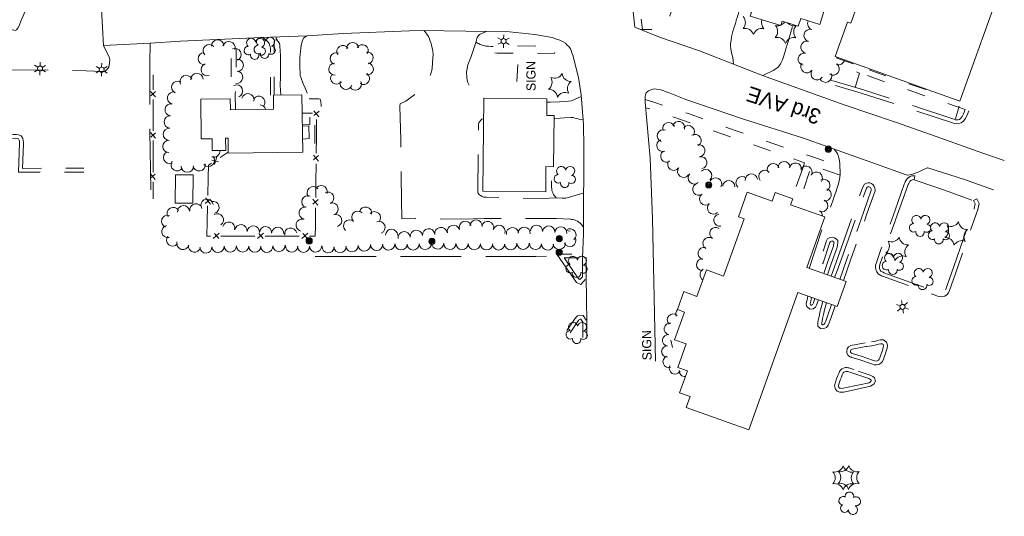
# Model space of a CAD drawing. Header units: feet. Extents: x 387042 to 388277, y 97946 to 98847.
# Tile 3 of 6: x 387576 to 388217, y 97946 to 98270. Entities that reach past the tile are written whole.
import ezdxf
from ezdxf.enums import TextEntityAlignment as Align

# ---------------------------------------------------------------- set-up
doc = ezdxf.new("R2010")
doc.units = ezdxf.units.FT
doc.header["$MEASUREMENT"] = 0
doc.linetypes.add('DGN Style 3', pattern=[55.59925, 39.71375, -15.8855])
doc.linetypes.add('DGN Style 5', pattern=[27.799625, 11.914125, -15.8855])
for name, color, linetype, lineweight in [('E_DWY', 3, 'DGN Style 3', 0), ('E_LAND_Vegetation', 20, 'Continuous', 0), ('E_MISCPROP', 43, 'Continuous', 0), ('E_MISCPROP_HvyDash', 230, 'DGN Style 3', 13), ('E_MISCPROP_HvyLine', 230, 'Continuous', 13), ('E_MISCPROP_Railing', 43, 'Continuous', 0), ('E_PATH_Sidewalk', 3, 'DGN Style 5', 0), ('E_RDWY', 30, 'Continuous', 13), ('E_RDWY_Name', 30, 'Continuous', 0)]:
    doc.layers.add(name, color=color, linetype=linetype, lineweight=lineweight)
doc.styles.add('Style-IGR_FONT_0', font='IGR_FONT_0.shx')

# ---------------------------------------------------------------- blocks, each defined once
blk = doc.blocks.new('TREE_2')
at = {"layer": 'E_LAND_Vegetation', "color": 94, "linetype": 'Continuous', "lineweight": 0}
for centre, radius, start, end in [((-1.47, 4.28), 2.78, 1.39453, 209.16752), ((-4.47, 0.2), 2.78, 78.07154, 279.08258), ((3.57, 2.42), 2.97, 278.42363, 139.65752), ((-2.01, -4.2), 2.61, 140.77968, 358.71229), ((3.46, -3.43), 2.97, 196.07445, 79.04772)]:
    blk.add_arc(centre, radius, start, end, dxfattribs=at)
blk = doc.blocks.new('PINEL')
at = {"layer": 'E_LAND_Vegetation', "color": 94, "linetype": 'Continuous', "lineweight": 0}
for centre, start, end in [((-8.14, 7.32), 275.2113, 0.97621), ((2.26, 10.71), 215.2113, 300.97621), ((-10.4, -3.39), 335.2113, 60.97621), ((10.41, 3.41), 155.2113, 240.97621), ((-2.25, -10.7), 35.2113, 120.97621), ((8.15, -7.3), 95.21131, 180.97622)]:
    blk.add_arc(centre, 5.72, start, end, dxfattribs=at)
blk = doc.blocks.new('LTP_5')
at = {"layer": 'E_MISCPROP', "color": 1, "linetype": 'Continuous', "lineweight": 0}
for p, q in [((-1.63, 0.07), (-4.24, 0.14)), ((-0.8, 1.43), (-2, 3.73)), ((0.9, 1.42), (2.27, 3.65)), ((-0.88, -1.42), (-2.24, -3.61)), ((0.76, -1.47), (2, -3.65)), ((1.64, -0.02), (4.16, -0.09))]:
    blk.add_line(p, q, dxfattribs=at)
blk.add_circle((0, 0), 1.64, dxfattribs=at)
blk = doc.blocks.new('POLE_5')
at = {"layer": 'E_MISCPROP', "color": 1, "linetype": 'Continuous', "lineweight": 0}
for centre, radius in [((-0.01, 0.02), 2.02), ((-0.01, 0.03), 1.52), ((0, -0.01), 1.01), ((0, 0), 0.502)]:
    blk.add_circle(centre, radius, dxfattribs=at)
blk = doc.blocks.new('SIGN_3')
at = {"layer": 'E_MISCPROP', "color": 1, "linetype": 'Continuous', "lineweight": 0, "style": 'Style-IGR_FONT_0'}
blk.add_text('SIGN', height=6, rotation=359.99992, dxfattribs=at).set_placement((-9.6, -0.01), align=Align.MIDDLE_LEFT)
blk = doc.blocks.new('TREE_3')
at = {"layer": 'E_LAND_Vegetation', "color": 94, "linetype": 'Continuous', "lineweight": 0}
for centre, radius, start, end in [((-1.47, 4.28), 2.78, 1.39447, 209.16747), ((-4.47, 0.2), 2.78, 78.07149, 279.08253), ((3.57, 2.42), 2.97, 278.42358, 139.65747), ((-2.01, -4.2), 2.61, 140.77963, 358.71224), ((3.46, -3.43), 2.97, 196.0744, 79.04767)]:
    blk.add_arc(centre, radius, start, end, dxfattribs=at)
blk = doc.blocks.new('PINEL_1')
at = {"layer": 'E_LAND_Vegetation', "color": 94, "linetype": 'Continuous', "lineweight": 0}
for centre, start, end in [((-8.14, 7.32), 275.21124, 0.97615), ((2.26, 10.71), 215.21124, 300.97615), ((-10.4, -3.39), 335.21124, 60.97615), ((10.41, 3.41), 155.21125, 240.97616), ((-2.25, -10.7), 35.21125, 120.97616), ((8.15, -7.3), 95.21125, 180.97617)]:
    blk.add_arc(centre, 5.72, start, end, dxfattribs=at)
blk = doc.blocks.new('TREE_4')
at = {"layer": 'E_LAND_Vegetation', "color": 94, "linetype": 'Continuous', "lineweight": 0}
for centre, radius, start, end in [((-1.47, 4.28), 2.78, 1.39447, 209.16746), ((-4.47, 0.2), 2.78, 78.07148, 279.08253), ((3.57, 2.42), 2.97, 278.42358, 139.65746), ((-2.01, -4.2), 2.61, 140.77963, 358.71224), ((3.46, -3.43), 2.97, 196.07439, 79.04766)]:
    blk.add_arc(centre, radius, start, end, dxfattribs=at)
blk = doc.blocks.new('POLE_6')
at = {"layer": 'E_MISCPROP', "color": 1, "linetype": 'Continuous', "lineweight": 0}
for centre, radius in [((-0.01, 0.02), 2.02), ((-0.01, 0.03), 1.52), ((0, -0.01), 1.01), ((0, 0), 0.502)]:
    blk.add_circle(centre, radius, dxfattribs=at)
blk = doc.blocks.new('POLE_7')
at = {"layer": 'E_MISCPROP', "color": 1, "linetype": 'Continuous', "lineweight": 0}
for centre, radius in [((-0.01, 0.02), 2.02), ((-0.01, 0.03), 1.52), ((0, -0.01), 1.01), ((0, 0), 0.502)]:
    blk.add_circle(centre, radius, dxfattribs=at)
blk = doc.blocks.new('LTP_6')
at = {"layer": 'E_MISCPROP', "color": 1, "linetype": 'Continuous', "lineweight": 0}
for p, q in [((-1.63, 0.07), (-4.24, 0.14)), ((-0.8, 1.43), (-2, 3.73)), ((0.9, 1.42), (2.27, 3.65)), ((-0.88, -1.42), (-2.24, -3.61)), ((0.76, -1.47), (2, -3.65)), ((1.64, -0.02), (4.16, -0.09))]:
    blk.add_line(p, q, dxfattribs=at)
blk.add_circle((0, 0), 1.64, dxfattribs=at)
blk = doc.blocks.new('SIGN_5')
at = {"layer": 'E_MISCPROP', "color": 1, "linetype": 'Continuous', "lineweight": 0, "style": 'Style-IGR_FONT_0'}
blk.add_text('SIGN', height=6, rotation=0.00016, dxfattribs=at).set_placement((-9.61, -0.01), align=Align.MIDDLE_LEFT)
blk = doc.blocks.new('LTP_7')
at = {"layer": 'E_MISCPROP', "color": 1, "linetype": 'Continuous', "lineweight": 0}
for p, q in [((-1.64, 0.07), (-4.24, 0.14)), ((-0.8, 1.43), (-2, 3.73)), ((0.9, 1.42), (2.27, 3.65)), ((-0.88, -1.42), (-2.24, -3.61)), ((0.76, -1.47), (2, -3.65)), ((1.64, -0.02), (4.16, -0.09))]:
    blk.add_line(p, q, dxfattribs=at)
blk.add_circle((0, 0), 1.64, dxfattribs=at)
blk = doc.blocks.new('TREE_6')
at = {"layer": 'E_LAND_Vegetation', "color": 94, "linetype": 'Continuous', "lineweight": 0}
for centre, radius, start, end in [((-1.47, 4.28), 2.78, 1.39471, 209.1677), ((-4.47, 0.2), 2.78, 78.07172, 279.08276), ((3.57, 2.42), 2.97, 278.42381, 139.6577), ((-2.01, -4.2), 2.61, 140.77986, 358.71247), ((3.46, -3.43), 2.97, 196.07463, 79.0479)]:
    blk.add_arc(centre, radius, start, end, dxfattribs=at)
blk = doc.blocks.new('PINEL_2')
at = {"layer": 'E_LAND_Vegetation', "color": 94, "linetype": 'Continuous', "lineweight": 0}
for centre, start, end in [((-8.14, 7.32), 275.21148, 0.97639), ((2.26, 10.71), 215.21148, 300.97639), ((-10.4, -3.39), 335.21148, 60.97639), ((10.41, 3.41), 155.21149, 240.9764), ((-2.25, -10.7), 35.21149, 120.9764), ((8.15, -7.3), 95.21149, 180.9764)]:
    blk.add_arc(centre, 5.72, start, end, dxfattribs=at)
blk = doc.blocks.new('TREE_7')
at = {"layer": 'E_LAND_Vegetation', "color": 94, "linetype": 'Continuous', "lineweight": 0}
for centre, radius, start, end in [((-1.47, 4.28), 2.78, 1.3947, 209.16769), ((-4.47, 0.2), 2.78, 78.07172, 279.08276), ((3.57, 2.42), 2.97, 278.42381, 139.65769), ((-2.01, -4.2), 2.61, 140.77986, 358.71247), ((3.46, -3.43), 2.97, 196.07463, 79.0479)]:
    blk.add_arc(centre, radius, start, end, dxfattribs=at)

msp = doc.modelspace()

# ---------------------------------------------------------------- linework, layer by layer
at = {"layer": 'E_DWY', "color": 2, "linetype": 'DGN Style 3', "lineweight": 0, "flags": 128}
for points in [[(387564.02, 98264.99), (387568.98, 98263.36), (387571.02, 98262.86), (387571.91, 98262.63), (387572.74, 98262.6), (387573.64, 98263), (387574.43, 98263.98), (387575.22, 98265.48), (387576.42, 98268.48), (387583.26, 98284.75), (387583.83, 98286.15), (387585.3, 98289.56), (387585.4, 98290.78), (387585.09, 98291.81), (387584.41, 98292.53), (387583.79, 98293.05), (387583.23, 98293.57), (387578.59, 98298.63)], [(388040.9, 98240.62), (388040.37, 98245.17), (388039.88, 98247.05), (388039.4, 98249.01), (388039.23, 98250.44), (388038.99, 98252.22), (388039.02, 98253.93), (388039.28, 98256.21), (388039.49, 98257.97), (388039.75, 98259.19), (388040.26, 98260.97), (388040.77, 98262.82), (388041.16, 98264.08), (388041.82, 98265.85), (388042.18, 98267.13), (388042.57, 98268.76), (388042.72, 98269.13), (388043.36, 98271.04), (388043.95, 98272.91), (388044.43, 98274.56), (388044.63, 98275.27), (388044.65, 98275.37), (388022.71, 98283.07), (388005.66, 98288.62), (388004.74, 98288.32), (388004.17, 98287.65), (388003.51, 98285.49), (388002.68, 98283.06), (388001.61, 98279.2), (388000.65, 98275.8), (387999.67, 98272.9), (387998.8, 98270.42), (387997.84, 98268.46), (387996.99, 98267.18), (387996.01, 98265.71), (387993.95, 98264.2), (387992.11, 98263.56), (387991, 98263.4), (387989.86, 98263.23), (387980.49, 98263.14)], [(387943.03, 98134.26), (387941.54, 98136.33), (387940.91, 98136.97), (387940.15, 98137.6), (387939.16, 98138.15), (387938.15, 98138.65), (387937.16, 98139), (387936.12, 98139.29), (387935.39, 98139.39), (387934.89, 98139.46), (387934.56, 98139.52), (387925.59, 98140.01), (387897.77, 98139.84), (387878.45, 98140.06), (387863.91, 98139.45), (387847.88, 98139.8), (387833.53, 98139.96), (387824.74, 98139.85), (387824.51, 98151.94), (387824.29, 98167.71), (387824.14, 98176.33), (387824.08, 98191.17), (387823.68, 98205.66), (387823.43, 98213.49), (387823.67, 98214.81), (387827.22, 98216.54), (387829.91, 98218.32), (387833.57, 98221.15), (387836.13, 98223.68), (387838.03, 98225.82), (387839.8, 98227.88), (387841.07, 98229.7), (387842.49, 98231.92), (387843.29, 98233.51), (387844.46, 98237.45), (387844.75, 98241.59), (387844.95, 98244.57), (387845.03, 98246.77), (387844.93, 98248.95), (387844.65, 98250.43), (387844.12, 98252.76), (387843.78, 98254.09), (387843.27, 98255.63), (387842.8, 98256.83), (387842.74, 98256.98), (387842.74, 98256.96), (387842.03, 98258.62), (387839.16, 98262.53)], [(387879.67, 98261.81), (387875.29, 98259.94), (387874.61, 98259.13), (387873.89, 98257.85), (387873.66, 98257.32), (387873.39, 98256.42), (387873.09, 98255.43), (387869.86, 98245.58), (387867.81, 98240.04), (387866.83, 98235.33), (387867, 98231.77), (387867.42, 98229.08), (387868.51, 98226.87), (387869.44, 98225.56), (387870.22, 98224.42), (387870.66, 98223.95), (387873.87, 98221.3), (387877.15, 98218.87), (387877.93, 98218.68), (387878.74, 98218.44), (387878.88, 98218.41)], [(388059.92, 98233.19), (388066.8, 98236.41), (388069.79, 98238.29), (388070.73, 98239.42), (388071.58, 98240.71), (388072.06, 98241.62), (388072.82, 98243.48), (388073.51, 98245.33), (388074.32, 98248.05), (388075.29, 98251.25), (388075.93, 98253.33), (388076.64, 98255.77), (388077.21, 98257.8), (388078.2, 98261.39), (388079.72, 98266.27)], [(387661.02, 98158.62), (387660.48, 98196.86), (387660.51, 98244.17), (387660.66, 98251.16), (387660.64, 98254.28)], [(387742.52, 98258.29), (387743.11, 98256.78), (387743.76, 98255.74), (387744.3, 98255.01), (387744.9, 98253.94), (387745.2, 98252.9), (387745.27, 98252.37), (387745.56, 98246.27), (387745.62, 98240.87), (387745.52, 98232.32), (387745.35, 98226.73), (387745.76, 98220.46)], [(387762.81, 98259.11), (387760.53, 98257.45), (387759.93, 98255.87), (387759.27, 98253.9), (387759.11, 98252.64), (387758.93, 98250.76), (387758.72, 98248.96), (387758.47, 98246.96), (387758.27, 98244.96), (387758.2, 98242.69), (387758.26, 98240.18), (387758.3, 98237.73), (387758.4, 98235.48), (387758.51, 98233.59), (387758.55, 98233.13), (387759.02, 98231.44), (387760.2, 98228.28), (387762.33, 98223.38), (387763.95, 98219.53), (387764.19, 98218.69), (387764.27, 98218.25), (387764.32, 98218.03), (387764.8, 98201.34), (387759.87, 98201.04)], [(387630.2, 98252.59), (387633.72, 98245.78), (387634.38, 98243.7), (387634.27, 98241.19), (387633.7, 98238.85), (387632.99, 98237.64), (387631.4, 98236.09), (387630.46, 98235.8), (387629.45, 98235.77), (387618.98, 98236.15), (387607.44, 98236.49), (387569.59, 98236.96), (387568.77, 98214.13), (387562.29, 98213.88), (387562.03, 98202.38), (387561.8, 98192.24), (387570.4, 98192.14)], [(388194.26, 98210.07), (388193.16, 98207.21), (388191.96, 98205.02), (388190.77, 98203.3), (388189.38, 98202.24), (388187.82, 98201.86), (388186.5, 98201.73), (388184.79, 98201.92), (388183.71, 98202.38), (388159.43, 98210.32), (388124.13, 98221.58), (388105.79, 98227.1), (388103.03, 98227.72), (388101.94, 98228.06), (388100.61, 98228.73), (388099.6, 98229.98), (388099, 98231.48), (388098.91, 98232.59), (388099.01, 98233.97), (388099.15, 98234.84)], [(388191.93, 98210.97), (388190.89, 98208.26), (388189.83, 98206.34), (388188.94, 98205.05), (388188.28, 98204.54), (388187.4, 98204.34), (388186.51, 98204.25), (388185.44, 98204.36), (388184.59, 98204.73), (388160.19, 98212.7), (388124.87, 98223.97), (388106.42, 98229.51), (388103.68, 98230.14), (388102.87, 98230.39), (388102.21, 98230.72), (388101.78, 98231.25), (388101.46, 98232.06), (388101.41, 98232.6), (388101.49, 98233.68), (388101.62, 98234.44)], [(387941.64, 98219.45), (387935.22, 98216.58), (387931.38, 98216.28), (387927.51, 98216.06), (387921.71, 98215.83), (387919.29, 98215.89), (387919.25, 98215.89)], [(387943.14, 98156.51), (387938.97, 98155.38), (387935.41, 98154.4), (387931.67, 98153.3), (387929.2, 98153.29), (387925.26, 98153.5), (387916.25, 98152.97), (387879.82, 98153.87), (387878.21, 98153.92), (387877.01, 98154.26), (387876.04, 98154.87), (387875.4, 98155.31), (387874.79, 98155.88), (387874.35, 98156.65), (387874.25, 98156.97), (387874.24, 98157.04), (387874.65, 98200.57), (387874.76, 98201.27), (387874.98, 98202.3), (387875.52, 98203.28), (387876.1, 98204.02), (387876.91, 98204.65), (387877.94, 98205.24)], [(387942.86, 98204.26), (387940.63, 98204.57), (387939.59, 98204.96), (387938.76, 98205.07), (387937.55, 98205.41), (387936.45, 98205.82), (387934.97, 98205.82), (387930.79, 98205.56), (387927.92, 98205.45), (387924.42, 98205.22), (387923.96, 98205.2)], [(387570.94, 98194.65), (387573.28, 98194.75), (387574.81, 98194.54), (387576.5, 98193.95), (387577.59, 98192.16), (387577.97, 98190.86), (387578.05, 98189.71), (387578.01, 98188.9), (387577.53, 98172.65), (387617.41, 98172.74)], [(387571.04, 98192.16), (387573.16, 98192.24), (387574.22, 98192.09), (387574.83, 98191.88), (387575.28, 98191.13), (387575.49, 98190.42), (387575.54, 98189.68), (387575.51, 98188.99), (387574.95, 98170.14), (387617.42, 98170.24)], [(388106.56, 98185.2), (388108.65, 98182.26), (388109.78, 98178.8), (388110.3, 98175.8), (388110.28, 98173.23), (388110.36, 98171.22), (388110.51, 98168.79), (388110.22, 98166.59), (388109.85, 98164.62), (388109.33, 98162.57), (388108.53, 98159.96), (388107.5, 98157.04), (388106.73, 98154.87), (388105.64, 98151.57), (388105.02, 98149.75), (388099.13, 98134.66), (388090.19, 98107.48)], [(388158.72, 98165.25), (388159.03, 98167.73), (388158.18, 98167.84), (388156.98, 98167.69), (388155.99, 98167.29), (388154.85, 98166.62), (388153.98, 98165.75), (388153.38, 98164.99), (388152.85, 98163.86), (388152.53, 98163.13), (388152.2, 98162.4), (388146.16, 98145.43), (388137.01, 98119.83), (388134.03, 98111.37), (388133.52, 98109.49), (388133.48, 98108.12), (388133.65, 98107.02), (388133.86, 98106.08), (388134.25, 98105.12), (388135.1, 98103.94), (388136.04, 98103.27), (388136.65, 98102.95), (388137.29, 98102.65), (388138, 98102.33), (388172.25, 98089.98), (388173.9, 98089.39), (388175.15, 98089.1), (388176.74, 98088.98), (388178.64, 98089.46), (388180.14, 98090.38), (388181, 98091.56), (388181.6, 98093.11), (388186.91, 98107.79), (388193.07, 98126.07), (388200.21, 98145.83), (388201.06, 98149.78), (388199.51, 98152.8), (388197.28, 98151.65)], [(388158.72, 98165.25), (388158.17, 98165.32), (388157.61, 98165.25), (388157.11, 98165.05), (388156.4, 98164.63), (388155.84, 98164.07), (388155.51, 98163.66), (388155.13, 98162.83), (388154.81, 98162.11), (388154.52, 98161.47), (388148.51, 98144.59), (388139.37, 98119), (388136.42, 98110.63), (388136.01, 98109.12), (388135.99, 98108.28), (388136.11, 98107.48), (388136.25, 98106.83), (388136.45, 98106.34), (388136.89, 98105.74), (388137.36, 98105.4), (388137.76, 98105.19), (388138.33, 98104.93), (388138.93, 98104.65), (388173.1, 98092.33), (388174.61, 98091.79), (388175.53, 98091.58), (388176.52, 98091.5), (388177.66, 98091.79), (388178.41, 98092.25), (388178.78, 98092.76), (388179.26, 98093.99), (388184.54, 98108.61), (388190.71, 98126.9), (388197.8, 98146.53), (388198.43, 98149.43), (388197.28, 98151.65)], [(388158.72, 98165.25), (388172.07, 98160.7), (388181.36, 98157.26), (388197.3, 98151.62)], [(388104.46, 98102.39), (388106.7, 98108.39), (388113.46, 98127.35), (388122.5, 98153.29), (388124.73, 98159.4), (388125.3, 98160.76), (388126.28, 98162.42), (388127.59, 98162.99), (388128.68, 98163.23), (388129.78, 98163.16), (388130.93, 98162.69), (388131.92, 98162), (388132.67, 98160.88), (388133.09, 98159.77), (388133.18, 98158.78), (388133.14, 98157.99), (388128.1, 98143.63), (388117.19, 98112.75), (388112.63, 98099.48)], [(388106.81, 98101.55), (388109.05, 98107.54), (388115.81, 98126.52), (388124.85, 98152.45), (388127.06, 98158.49), (388127.54, 98159.64), (388128.02, 98160.45), (388128.37, 98160.6), (388128.87, 98160.71), (388129.22, 98160.69), (388129.73, 98160.48), (388130.1, 98160.22), (388130.43, 98159.73), (388130.63, 98159.2), (388130.67, 98158.73), (388130.66, 98158.48), (388125.74, 98144.46), (388114.83, 98113.57), (388110.28, 98100.32)], [(388102.16, 98103.21), (388104.56, 98110.45), (388108.05, 98120.08), (388108.39, 98121.36), (388108.61, 98122.31), (388108.93, 98124.04), (388108.83, 98125.55), (388107.89, 98126.73), (388106.77, 98127.48), (388105.29, 98127.89), (388103.75, 98127.69), (388102.26, 98126.68), (388101.42, 98125.33), (388097.06, 98112.12), (388096.41, 98110.96), (388095.66, 98109.58), (388094.64, 98107.5), (388094.12, 98106.08)], [(388099.8, 98104.05), (388102.19, 98111.26), (388105.66, 98120.82), (388105.96, 98121.96), (388106.16, 98122.82), (388106.41, 98124.19), (388106.39, 98124.6), (388106.17, 98124.87), (388105.71, 98125.18), (388105.11, 98125.34), (388104.66, 98125.29), (388104.11, 98124.91), (388103.71, 98124.26), (388099.36, 98111.11), (388098.6, 98109.75), (388097.88, 98108.43), (388096.94, 98106.52), (388096.48, 98105.24)], [(387768.17, 98115.21), (387821.2, 98115.15), (387847.85, 98115.28), (387870.18, 98115.31), (387912.14, 98115.3), (387926.35, 98115.39)], [(387944.22, 98100.23), (387941.35, 98097.05), (387938.65, 98098.33), (387937.69, 98099.49), (387937.01, 98100.38), (387925.68, 98116.72), (387939.62, 98116.84)], [(387942.36, 98101.91), (387940.74, 98100.11), (387940.23, 98100.35), (387939.65, 98101.05), (387939.03, 98101.85), (387930.43, 98114.26), (387939.65, 98114.34)], [(388089.43, 98089.39), (388088.81, 98086.72), (388088.56, 98085.62), (388088.35, 98084.23), (388088.71, 98082.53), (388090.64, 98080.89), (388092.9, 98081.04), (388094.25, 98082.17), (388094.99, 98083.45), (388095.23, 98084.09), (388095.25, 98084.14), (388096.31, 98086.94)], [(388091.8, 98088.54), (388091.25, 98086.16), (388091.02, 98085.16), (388090.89, 98084.3), (388090.98, 98083.88), (388091.48, 98083.46), (388091.92, 98083.49), (388092.31, 98083.8), (388092.72, 98084.52), (388092.93, 98085.08), (388092.96, 98085.14), (388093.96, 98087.77)], [(388099.11, 98085.94), (388097.73, 98081.16), (388097.21, 98078.85), (388096.86, 98076.93), (388096.51, 98075.28), (388096.18, 98073.66), (388095.89, 98071.96), (388095.9, 98069.79), (388097.59, 98068.34), (388099.21, 98068.04), (388100.48, 98068.42), (388101.41, 98069.02), (388102.6, 98070.43), (388103.35, 98072.08), (388103.96, 98073.67), (388104.48, 98075.51), (388107.06, 98083.1)], [(388101.47, 98085.09), (388100.15, 98080.54), (388099.66, 98078.35), (388099.31, 98076.44), (388098.96, 98074.77), (388098.64, 98073.2), (388098.39, 98071.75), (388098.39, 98070.95), (388098.71, 98070.68), (388099.07, 98070.61), (388099.42, 98070.71), (388099.73, 98070.92), (388100.47, 98071.78), (388101.05, 98073.05), (388101.58, 98074.46), (388102.1, 98076.26), (388104.71, 98083.94)], [(387944.82, 98073.72), (387942.92, 98076.66), (387940.77, 98076.95), (387939.27, 98076.47), (387938.27, 98075.64), (387937.81, 98075.01), (387937.55, 98074.65), (387932.31, 98066.96)], [(387942.72, 98072.36), (387941.44, 98074.34), (387941, 98074.4), (387940.5, 98074.24), (387940.11, 98073.92), (387939.83, 98073.53), (387939.59, 98073.2), (387934.38, 98065.56)], [(388126.66, 98058.93), (388117.39, 98057.26), (388115.88, 98056.44), (388115.02, 98055.11), (388114.71, 98053.75), (388114.76, 98052.21), (388115.62, 98050.77), (388116.59, 98050.02), (388117.4, 98049.69), (388117.78, 98049.52), (388118.09, 98049.36), (388123.41, 98047.85)], [(388127.11, 98056.47), (388118.23, 98054.87), (388117.64, 98054.55), (388117.36, 98054.12), (388117.22, 98053.51), (388117.24, 98052.93), (388117.52, 98052.46), (388117.85, 98052.21), (388118.38, 98051.99), (388118.87, 98051.78), (388119.03, 98051.69), (388124.09, 98050.26)], [(388123.25, 98047.9), (388130.73, 98045.23), (388131.59, 98044.95), (388132.66, 98044.71), (388134.12, 98044.51), (388135.62, 98044.82), (388137.01, 98045.77), (388137.93, 98046.81), (388138.59, 98048.22), (388139.34, 98050.29), (388139.68, 98051.31), (388140.21, 98052.86), (388140.6, 98054.17), (388140.96, 98055.4), (388141.3, 98057.39), (388140.6, 98059.28), (388138.6, 98060.91), (388136.51, 98060.85), (388134.92, 98060.57), (388132.72, 98059.92), (388130.62, 98059.53), (388128.84, 98059.29), (388127.34, 98059.01), (388126.81, 98058.95)], [(388124.09, 98050.26), (388131.53, 98047.59), (388132.24, 98047.37), (388133.1, 98047.18), (388134.04, 98047.05), (388134.62, 98047.17), (388135.34, 98047.66), (388135.82, 98048.2), (388136.27, 98049.18), (388136.98, 98051.12), (388137.32, 98052.12), (388137.83, 98053.62), (388138.2, 98054.88), (388138.52, 98055.97), (388138.72, 98057.15), (388138.49, 98057.77), (388137.74, 98058.39), (388136.77, 98058.36), (388135.49, 98058.13), (388133.31, 98057.49), (388131.02, 98057.06), (388129.24, 98056.82), (388127.72, 98056.54), (388127.11, 98056.47)], [(388123.45, 98029.14), (388112.74, 98026.85), (388111.66, 98026.73), (388110.11, 98026.83), (388108.41, 98027.34), (388107.28, 98028.8), (388106.71, 98030.85), (388107.08, 98032.57), (388107.55, 98034.02), (388107.84, 98034.84), (388108.33, 98036.1), (388108.91, 98037.57), (388109.46, 98039.04), (388109.89, 98040.16), (388110.57, 98041.14), (388111.51, 98041.99), (388112.65, 98042.49), (388113.79, 98042.8), (388114.97, 98042.78), (388115.67, 98042.66), (388115.97, 98042.63), (388122.1, 98040.58)], [(388122.93, 98031.59), (388112.35, 98029.32), (388111.61, 98029.24), (388110.55, 98029.31), (388109.9, 98029.5), (388109.56, 98029.94), (388109.28, 98030.93), (388109.49, 98031.92), (388109.91, 98033.21), (388110.19, 98033.96), (388110.66, 98035.19), (388111.24, 98036.67), (388111.8, 98038.15), (388112.12, 98038.98), (388112.46, 98039.48), (388112.88, 98039.86), (388113.49, 98040.13), (388114.11, 98040.3), (388114.74, 98040.28), (388115.31, 98040.19), (388115.41, 98040.18), (388121.31, 98038.21)], [(388121.31, 98038.21), (388129.09, 98035.62), (388129.76, 98035.26), (388130.25, 98035.02), (388130.57, 98034.71), (388130.7, 98034.25), (388130.48, 98033.77), (388129.3, 98032.98), (388122.93, 98031.59)], [(388122.1, 98040.58), (388130.07, 98037.92), (388130.9, 98037.49), (388131.69, 98037.09), (388132.79, 98036.06), (388133.35, 98034.05), (388132.46, 98032.08), (388130.29, 98030.64), (388123.46, 98029.14)]]:
    msp.add_lwpolyline(points, dxfattribs=at)
at = {"layer": 'E_LAND_Vegetation', "color": 94, "linetype": 'Continuous', "lineweight": 0}
msp.add_line((387934.4, 98131.77), (387931.75, 98132.23), dxfattribs=at)
for centre, radius, start, end in [((388042.97, 98267.67), 5.72, 316.81549, 42.5804), ((388064.86, 98267.55), 5.72, 160.75809, 222.58041), ((388069.47, 98271.25), 5.72, 293.68639, 325.33455), ((388080.41, 98271.19), 5.72, 221.64996, 282.5804), ((388093.22, 98266.9), 4.03, 152.45674, 251.65543), ((388048.39, 98258.16), 5.72, 16.8155, 102.58041), ((388059.34, 98258.11), 5.72, 76.8155, 162.58041), ((388063.95, 98261.8), 5.72, 316.81549, 42.5804), ((388069.47, 98271.25), 5.72, 256.81549, 287.64996), ((388085.83, 98261.68), 5.72, 136.8155, 222.58041), ((388090.83, 98259.32), 4.03, 74.86985, 254.85452), ((387704.69, 98252.45), 4.04, 1.886, 181.87068), ((387711.96, 98251.31), 4.04, 344.12577, 164.11045), ((387792.68, 98250.83), 3.91, 5.42399, 185.40867), ((388069.37, 98252.29), 5.72, 16.8155, 102.58041), ((388080.31, 98252.24), 5.72, 76.8155, 162.58041), ((388088.8, 98251.58), 4.03, 76.54993, 256.53461), ((387696, 98244.16), 4.04, 94.08543, 274.07011), ((387699.19, 98249.32), 4.04, 42.75259, 222.73726), ((387715.93, 98246.87), 4.04, 294.19064, 114.17531), ((387781.92, 98244.1), 3.91, 68.82598, 248.81066), ((387786.26, 98248.82), 3.91, 32.19334, 212.17802), ((387798.85, 98249.39), 3.91, 327.79422, 147.7789), ((387802.13, 98244.6), 3.91, 278.08069, 98.06537), ((388087.07, 98243.8), 4.03, 79.04656, 259.03124), ((387717.43, 98239.85), 4.04, 271.01196, 90.99664), ((387780.98, 98237.3), 3.91, 92.71681, 272.70149), ((387802.28, 98237.5), 3.91, 260.47247, 80.45714), ((388088.76, 98238.91), 4.03, 145.21709, 325.20177), ((388109.38, 98244.19), 4.03, 246.29105, 349.27997), ((387697.85, 98236.96), 4.04, 109.73746, 289.72214), ((387716.99, 98232.07), 4.04, 263.94516, 83.92984), ((388095.37, 98234.36), 4.03, 146.23261, 326.21728), ((388105.87, 98237.43), 4.03, 234.92489, 54.90957), ((387678.71, 98225.5), 4.04, 62.79933, 242.78401), ((387684.14, 98229.24), 4.04, 25.02923, 205.01391), ((387691.17, 98230.57), 4.04, 1.71591, 181.70059), ((387782.2, 98231.48), 3.91, 142.30066, 322.28534), ((387788.31, 98228.01), 3.91, 161.50456, 341.48924), ((387794.47, 98227.49), 3.91, 205.55668, 25.54136), ((387799.79, 98231.17), 3.91, 236.69788, 56.68256), ((388100.9, 98232.73), 4.03, 205.38626, 25.37094), ((387675.91, 98218.43), 4.04, 74.45441, 254.43908), ((387716.88, 98223.02), 4.04, 293.1126, 113.09728), ((387724.42, 98217.38), 4.04, 346.78444, 166.76911), ((387731.46, 98215.64), 4.04, 326.4163, 146.40098), ((387674.43, 98210.77), 4.04, 81.47862, 261.46329), ((387732.01, 98209.97), 4.04, 16.75445, 83.95209), ((387673.76, 98202.9), 4.04, 86.34417, 266.32885), ((388005.13, 98199.28), 3.96, 345.12783, 165.11251), ((387673.25, 98194.87), 4.04, 87.13869, 267.12337), ((387995.15, 98193.87), 3.96, 70.59767, 250.58234), ((387998.69, 98198.57), 3.96, 19.69661, 199.68129), ((388011.5, 98196.54), 3.96, 320.43636, 140.42103), ((387672.92, 98186.92), 4.04, 90.11434, 270.09902), ((387994.79, 98187.58), 3.96, 108.93098, 288.91566), ((388015.86, 98190.89), 3.96, 301.49549, 121.48017), ((387673.41, 98179.78), 4.04, 112.52421, 292.50889), ((387702.09, 98183.89), 4.04, 251.17872, 5.84612), ((387997.32, 98180.63), 3.96, 122.87574, 302.86042), ((388018.22, 98184.15), 3.96, 281.57398, 101.55866), ((387678.27, 98175.09), 4.04, 146.29318, 326.27786), ((387698.65, 98177.83), 4.04, 222.9813, 42.96598), ((388001.91, 98175.28), 3.96, 143.38818, 323.37286), ((388019.54, 98176.36), 3.96, 281.3042, 101.28888), ((388073.91, 98173.15), 3.96, 3.21265, 183.19733), ((387684.95, 98174.1), 4.04, 178.89919, 358.88387), ((387692.6, 98174.96), 4.04, 188.76379, 8.74846), ((388008.35, 98170.69), 3.96, 143.5977, 323.58238), ((388022.71, 98168), 3.96, 312.45797, 132.44265), ((388061.26, 98167.41), 3.96, 41.82093, 221.80561), ((388066.76, 98171.8), 3.96, 18.86552, 198.8502), ((388081.21, 98172.24), 3.96, 348.22332, 168.208), ((388088.17, 98170.23), 3.96, 330.37929, 150.36397), ((388015.21, 98166.32), 3.96, 133.66923, 313.65391), ((388029.25, 98162.57), 3.96, 331.54429, 151.52897), ((388037.84, 98160.81), 3.96, 357.7809, 177.76558), ((388046.46, 98163.32), 3.96, 47.22614, 227.21081), ((388052.51, 98165.17), 3.96, 5.92178, 185.90646), ((388094.9, 98166.31), 3.96, 326.8856, 146.87028), ((388099.78, 98161.62), 3.96, 299.23223, 119.2169), ((387766.87, 98156.76), 3.98, 39.5474, 219.53208), ((387772.16, 98157.56), 3.98, 342.17241, 162.15709), ((388018.3, 98159), 3.96, 124.07857, 304.06325), ((388100.75, 98155.45), 3.96, 257.28358, 77.26826), ((387697.7, 98148.61), 3.98, 6.86821, 186.85289), ((387763.47, 98150.83), 3.98, 68.50679, 248.49146), ((387776.47, 98153.27), 3.98, 297.49477, 117.47945), ((388022.71, 98152.68), 3.96, 129.57717, 309.56185), ((388098.42, 98148.3), 3.96, 246.87812, 66.86279), ((387675.73, 98143.22), 3.98, 31.28604, 211.27072), ((387682.44, 98144.41), 3.98, 4.42184, 184.40652), ((387690.53, 98145.67), 3.98, 11.23912, 191.22379), ((387701.66, 98147.21), 3.98, 284.78281, 104.76748), ((387761.68, 98143.55), 3.98, 80.10529, 260.08996), ((387779.22, 98146.22), 3.98, 287.58131, 107.56598), ((387796, 98140.82), 3.98, 45.30473, 225.28941), ((387801.09, 98143.5), 3.98, 348.35746, 168.34214), ((388027.79, 98146.77), 3.96, 132.89797, 312.88264), ((388094.96, 98141.5), 3.96, 0.77973, 59.41607), ((387672.01, 98138.12), 3.98, 70.42761, 250.41229), ((387704.52, 98139.18), 3.98, 302.61914, 122.60382), ((387759.7, 98135.67), 3.98, 75.41195, 255.39663), ((387781.61, 98138.64), 3.98, 287.18353, 107.16821), ((387790.65, 98135.14), 3.98, 49.398, 229.38268), ((387806.91, 98140.45), 3.98, 317.5116, 137.49628), ((387873.13, 98135.02), 4, 356.1366, 176.12127), ((388031.97, 98138.89), 3.96, 100.16316, 280.14784), ((387672.17, 98131.49), 3.98, 102.19314, 282.17782), ((387711.88, 98133.71), 3.98, 346.24641, 166.23109), ((387719.86, 98132.03), 3.98, 352.05514, 172.03982), ((387727.9, 98131.2), 3.98, 355.79951, 175.78419), ((387735.89, 98130.72), 3.98, 356.90234, 176.88702), ((387743.82, 98130.27), 3.98, 356.67162, 176.6563), ((387752.26, 98129.84), 3.98, 10.52621, 190.51089), ((387809.84, 98134.15), 3.98, 292.17694, 112.16162), ((387818.05, 98129.03), 3.98, 359.34545, 179.33013), ((387834.21, 98128.39), 4, 6.84611, 186.83079), ((387842.16, 98129.34), 4, 6.84611, 186.83079), ((387850.21, 98130.18), 4, 9.57171, 189.55638), ((387858.31, 98131.67), 4, 15.95984, 195.94452), ((387866.07, 98134.15), 4, 19.92112, 199.90579), ((387880.65, 98134.08), 4, 345.30251, 165.28718), ((387888.08, 98131.54), 4, 341.30271, 161.28738), ((387896.83, 98130.07), 4, 6.84024, 186.82492), ((387904.45, 98130.26), 4, 357.05429, 177.03896), ((387912.51, 98131.75), 3.98, 355.88203, 175.86671), ((387920.46, 98131.2), 3.98, 356.24637, 176.23104), ((387928.34, 98130.57), 3.98, 354.87669, 174.86137), ((387934.3, 98129.28), 3.98, 307.37041, 127.35508), ((388029.3, 98130.19), 3.96, 56.85634, 236.84102), ((387675.3, 98125.93), 3.98, 140.82298, 320.80765), ((387826.25, 98127.44), 4, 6.84611, 186.83079), ((387934.25, 98125.62), 3.98, 205.92627, 25.91095), ((388024.88, 98123.7), 3.96, 58.62711, 238.61179), ((387681.97, 98123.71), 3.98, 165.25968, 345.24436), ((387689.56, 98121.91), 3.98, 169.37372, 349.3584), ((387696.98, 98121.33), 3.98, 182.70926, 2.69394), ((387704.9, 98121.8), 3.98, 182.90688, 2.89156), ((387712.9, 98122.03), 3.98, 181.51152, 1.49619), ((387720.94, 98122.06), 3.98, 179.02312, 359.00779), ((387728.87, 98121.99), 3.98, 179.75693, 359.74161), ((387736.68, 98121.89), 3.98, 183.79002, 3.7747), ((387744.62, 98122.42), 3.98, 183.79002, 3.7747), ((387752.88, 98122.03), 3.98, 174.71475, 354.69943), ((387760.64, 98121.88), 3.98, 179.74121, 359.72589), ((387768.53, 98121.99), 3.98, 181.50744, 1.49212), ((387776.67, 98121.55), 3.98, 175.96588, 355.95055), ((387784.4, 98121.69), 3.98, 181.97787, 1.96255), ((387792.28, 98122.15), 3.98, 183.61202, 3.5967), ((387800.21, 98122.67), 3.98, 183.78681, 3.77149), ((387808.24, 98123.01), 3.98, 181.527, 1.51167), ((387816.15, 98123.33), 3.98, 182.62181, 2.60649), ((387824.26, 98123.43), 3.98, 178.37068, 358.35536), ((387832.12, 98123.41), 3.98, 180.80641, 0.79108), ((387839.99, 98123.69), 3.98, 182.93112, 2.91579), ((387848.1, 98123.95), 3.98, 178.55624, 358.54092), ((387856.01, 98123.76), 3.98, 179.67576, 359.66044), ((387863.97, 98123.71), 3.98, 179.67576, 359.66044), ((387871.95, 98123.6), 3.98, 179.04882, 359.0335), ((387879.91, 98123.44), 3.98, 178.77937, 358.76404), ((387887.82, 98123.35), 3.98, 180.00081, 359.98549), ((387895.67, 98123.52), 3.98, 182.86583, 2.85051), ((387903.74, 98123.84), 3.98, 179.51087, 359.49555), ((387911.79, 98123.7), 3.98, 176.73632, 356.721), ((387919.68, 98123.31), 3.98, 178.51477, 358.49945), ((387927.26, 98123.77), 3.98, 187.58593, 7.57061), ((388021.68, 98117.2), 3.96, 75.9481, 255.93277), ((388020.79, 98109.77), 3.96, 86.99915, 266.98383), ((388023.04, 98103.4), 3.96, 117.94189, 237.81189), ((388001.53, 98074), 3.78, 47.6441, 227.62878), ((388006.97, 98077.87), 3.78, 133.44669, 204.68701), ((387999.44, 98067.98), 3.78, 80.18867, 260.17335), ((387998.35, 98060.59), 3.78, 82.61914, 262.60382), ((387997.83, 98053.3), 3.78, 89.41061, 269.39529), ((387998.69, 98046.63), 3.78, 111.30037, 291.28505), ((388002.77, 98042.28), 3.78, 150.80404, 330.78872), ((388009.24, 98040.7), 3.78, 175.51392, 274.50924)]:
    msp.add_arc(centre, radius, start, end, dxfattribs=at)
at = {"layer": 'E_MISCPROP', "color": 1, "linetype": 'Continuous', "lineweight": 0}
for p, q in [((387899.7, 98229.28), (387900.34, 98240.35)), ((388188, 98213.16), (388185.49, 98204.98)), ((388188, 98213.16), (388185.49, 98204.98)), ((388001.11, 98055.93), (387999.94, 98060.73))]:
    msp.add_line(p, q, dxfattribs=at)
at = {"layer": 'E_MISCPROP_HvyDash', "color": 230, "linetype": 'DGN Style 3', "lineweight": 13, "flags": 128}
msp.add_lwpolyline([(387759.88, 98200.25), (387764.19, 98200.35), (387764.32, 98192.01), (387760, 98191.72)], dxfattribs=at)
at = {"layer": 'E_MISCPROP_HvyLine', "color": 230, "linetype": 'Continuous', "lineweight": 13, "flags": 128}
for points in [[(388137.73, 98324.04), (388216.77, 98295.65), (388188.34, 98216.51), (388107.23, 98245.64), (388115.25, 98267.99), (388117.33, 98267.25)], [(388055.12, 98315.16), (388107.22, 98298.98), (388097.12, 98266.45), (388084.67, 98270.31), (388083.09, 98265.23), (388072.54, 98268.5), (388071.66, 98265.65), (388051.81, 98271.81), (388052.63, 98274.45), (388043.37, 98277.32)], [(387712.93, 98210.81), (387741.15, 98211.21), (387741.02, 98220.39), (387759.59, 98220.65), (387760.12, 98183.3), (387711.6, 98182.62), (387711.46, 98192.42), (387709.87, 98192.4), (387709.99, 98184.35), (387701.17, 98184.23), (387701.06, 98191.98), (387694.01, 98191.89), (387693.65, 98217.68), (387712.83, 98217.95)], [(387878.09, 98218.42), (387877.43, 98157.81), (387918.49, 98157.36), (387918.67, 98173.8), (387923.62, 98173.75), (387923.98, 98207.11), (387919.16, 98207.16), (387919.28, 98217.97)], [(387677.19, 98168.53), (387677.01, 98150.02), (387688.53, 98149.9), (387688.72, 98168.41)], [(388050.86, 98002.2), (388082.8, 98091.75), (388108.56, 98082.56), (388114.38, 98098.85), (388088.61, 98108.04), (388100.38, 98141.03), (388078.13, 98148.97), (388079.48, 98152.74), (388068, 98156.84), (388066.04, 98151.34), (388049.76, 98157.15), (388044.05, 98141.13), (388047.75, 98139.8), (388034.43, 98102.47), (388023.22, 98106.47), (388017.07, 98089.24), (388008.53, 98092.29), (388004.37, 98080.62), (388008.91, 98079), (388002.47, 98060.92), (388010.09, 98058.2), (388004.61, 98042.83), (388010.85, 98040.61), (388005.77, 98026.35), (388012.56, 98023.93), (388010, 98016.77)]]:
    msp.add_lwpolyline(points, close=True, dxfattribs=at)
at = {"layer": 'E_MISCPROP_Railing', "color": 43, "linetype": 'Continuous', "lineweight": 0}
for p, q in [((387660.98, 98222.82), (387664.1, 98219.23)), ((387664.11, 98222.65), (387661.04, 98219.96)), ((387767.41, 98210.18), (387770.72, 98206.29)), ((387770.76, 98209.97), (387767.45, 98207.11)), ((387660.95, 98195.93), (387664.07, 98192.34)), ((387664.07, 98195.76), (387661.01, 98193.07)), ((387700.96, 98178.08), (387705.18, 98176.9)), ((387702.64, 98175.17), (387704.05, 98180.08)), ((387767.08, 98181.33), (387770.39, 98177.44)), ((387770.43, 98181.11), (387767.11, 98178.25)), ((387660.91, 98169.04), (387664.03, 98165.45)), ((387664.04, 98168.87), (387660.98, 98166.18)), ((387696.57, 98149.67), (387699.91, 98152.5)), ((387699.92, 98149.42), (387696.65, 98153.34)), ((387766.74, 98152.47), (387770.05, 98148.58)), ((387770.09, 98152.26), (387766.78, 98149.4)), ((387705.62, 98130.36), (387701.77, 98127.01)), ((387705.45, 98127.01), (387702.55, 98130.29)), ((387734.48, 98130.34), (387730.63, 98126.99)), ((387734.3, 98126.99), (387731.41, 98130.27)), ((387763.34, 98130.32), (387759.49, 98126.97)), ((387763.16, 98126.97), (387760.27, 98130.26))]:
    msp.add_line(p, q, dxfattribs=at)
at = {"layer": 'E_MISCPROP_Railing', "color": 43, "linetype": 'Continuous', "lineweight": 0, "flags": 128}
for points in [[(387662.67, 98233.54), (387662.66, 98223.93)], [(387662.65, 98217.58), (387662.64, 98206.66)], [(387662.64, 98206.66), (387662.63, 98197.05)], [(387759.76, 98208.52), (387766.47, 98208.6)], [(387769.15, 98204.55), (387769.01, 98192.82)], [(387662.62, 98190.7), (387662.6, 98179.77)], [(387769.01, 98192.82), (387768.89, 98182.51)], [(387662.6, 98179.77), (387662.59, 98170.16)], [(387706.37, 98179.73), (387711.59, 98183.11)], [(387698.49, 98166.8), (387698.66, 98174.75), (387700.65, 98176.03)], [(387768.81, 98175.69), (387768.68, 98163.97)], [(387698.24, 98155.07), (387698.49, 98166.8)], [(387662.59, 98163.81), (387662.57, 98152.88)], [(387768.68, 98163.97), (387768.56, 98153.65)], [(387697.87, 98137.95), (387698.09, 98148.26)], [(387768.48, 98146.83), (387768.34, 98135.11)], [(387700.01, 98128.56), (387697.67, 98128.56), (387697.87, 98137.95)], [(387768.34, 98135.11), (387768.27, 98128.52), (387764.54, 98128.52)], [(387717.14, 98128.55), (387706.83, 98128.56)], [(387728.87, 98128.54), (387717.14, 98128.55)], [(387746, 98128.53), (387735.68, 98128.54)], [(387757.72, 98128.53), (387746, 98128.53)]]:
    msp.add_lwpolyline(points, dxfattribs=at)
at = {"layer": 'E_PATH_Sidewalk', "color": 2, "linetype": 'DGN Style 5', "lineweight": 0, "flags": 128}
for points in [[(387996.98, 98324.02), (387989.88, 98325.96), (387974.34, 98329.59), (387975.7, 98319.62), (387978.81, 98289.67), (387980.54, 98271.46), (387981.5, 98263.15)], [(387733.95, 98257.94), (387735.4, 98256.75), (387736.58, 98255.92), (387737.21, 98255.43), (387737.71, 98254.72), (387738.15, 98253.98), (387738.5, 98253.24), (387738.74, 98252.57), (387738.9, 98252), (387738.98, 98251.53), (387739, 98251.2), (387739.02, 98250.86), (387739.2, 98238.8), (387739.12, 98227.87), (387739.13, 98211.18)], [(387741.56, 98220.4), (387741.52, 98255.37), (387741.68, 98255.84), (387741.99, 98256.14), (387743.3, 98256.47)], [(387872.88, 98254.79), (387874.03, 98254.21), (387874.67, 98253.93), (387875.77, 98253.39), (387877.06, 98252.88), (387878.09, 98252.62), (387879.56, 98252.38), (387881.22, 98252.2), (387883.01, 98252.12), (387884.77, 98252.19), (387886.36, 98252.26), (387888.4, 98252.39), (387890.57, 98252.54), (387893.38, 98252.5), (387895.94, 98252.48), (387898.04, 98252.58), (387915.96, 98252.08), (387924.45, 98251.57), (387924.62, 98250.87), (387924.77, 98249.66), (387924.73, 98249.04), (387924.57, 98248.44), (387924.44, 98247.96), (387924.25, 98247.4), (387908.2, 98247.79), (387886.77, 98247.82), (387883.31, 98248.03), (387877.41, 98248.68), (387876.13, 98248.73), (387875.04, 98248.52), (387873.87, 98248.05), (387870.11, 98246.34)], [(387716.27, 98210.86), (387716.15, 98221.09), (387716.62, 98233.67), (387716.65, 98253.67), (387713.39, 98253.78), (387713.55, 98224.81), (387713.49, 98217.11), (387712.84, 98216.98)], [(388107.77, 98244.78), (388123.76, 98238.97), (388123.92, 98239.65)], [(388120.23, 98225.36), (388123, 98234.74), (388106.64, 98240.78)], [(388129.94, 98237.49), (388129.73, 98236.7), (388166.25, 98223.97), (388166.37, 98224.4)], [(388191.93, 98210.97), (388154.63, 98223.74), (388127.17, 98233.45), (388124.28, 98224.15)], [(387764.32, 98217.93), (387765.89, 98217.9), (387768.36, 98217.88), (387769.9, 98217.93), (387770.68, 98217.88), (387771.19, 98217.85), (387771.45, 98217.64), (387771.84, 98215.98), (387772.1, 98213.77), (387772.29, 98211.73), (387772.3, 98209.87), (387772.17, 98207.17), (387772.05, 98205.59), (387772, 98205.46), (387770.73, 98205.48), (387768.68, 98205.38), (387768.13, 98205.31), (387767.98, 98184.94), (387760.1, 98184.6)], [(387983.31, 98217.43), (387989.65, 98215.48), (387998.48, 98212.7), (388011.48, 98208.3), (388031.79, 98200.97), (388042.72, 98197.18), (388061.05, 98190.74), (388080.36, 98184.2), (388095.73, 98179.01), (388110.28, 98173.79)], [(388085.84, 98172.13), (388087.11, 98176.19), (388087.16, 98176.34), (388069.15, 98182.71), (388044.55, 98191.31), (388018.13, 98200.44), (388000.93, 98206.35), (387989.28, 98210.68), (387983.65, 98212.13)], [(387925.3, 98153.5), (387924.56, 98154.37), (387924.09, 98154.99), (387923.63, 98155.67), (387923.29, 98156.24), (387922.96, 98157.04), (387922.77, 98157.53), (387922.49, 98158.39), (387922.39, 98159.36), (387922.3, 98160.3), (387922.26, 98160.95), (387922.23, 98161.31), (387922.31, 98173.76)], [(388085.84, 98172.13), (388078.91, 98152.95)], [(388090.52, 98170.63), (388082.56, 98147.39)], [(388110.43, 98168.22), (388104.02, 98170.42), (388091.98, 98174.7), (388090.52, 98170.63)]]:
    msp.add_lwpolyline(points, dxfattribs=at)
at = {"layer": 'E_RDWY', "color": 30, "linetype": 'Continuous', "lineweight": 13, "flags": 128}
for points in [[(388217.4, 98177.78), (388203.42, 98182.58), (388172.94, 98193.32), (388146.42, 98202.71), (388112.99, 98214.04), (388059.71, 98233.27), (388018.78, 98249.27), (387992.67, 98258.22), (387976.51, 98264.75), (387974.9, 98280.79), (387970.01, 98330.73), (387969.69, 98335.73), (387969.8, 98336.56), (387988.15, 98388.63), (388005.4, 98438.25), (388005.43, 98438.35)], [(387628.93, 98276.16), (387629.64, 98264.77), (387630.2, 98252.59)], [(387630.19, 98252.62), (387660.57, 98254.28), (387680.39, 98255.45), (387733.35, 98257.92), (387763.05, 98259.12), (387786.41, 98260.61), (387829.66, 98262.36), (387837.91, 98262.55)], [(387837.91, 98262.55), (387894.89, 98261.54), (387911.29, 98259.79), (387922.63, 98257.99), (387925.44, 98256.95), (387927.69, 98256.12), (387929.87, 98255.06), (387931.3, 98254.2), (387932.51, 98253.02), (387933.5, 98251.98), (387934.58, 98250.51), (387934.99, 98249.39), (387935.59, 98247.89), (387936.19, 98246.44), (387939.86, 98231.89), (387941.55, 98220.55), (387943.1, 98201.25), (387943.28, 98186.38), (387943.03, 98133.67), (387943.16, 98129.74)], [(387990.02, 98047.06), (387988.04, 98140.01), (387986.54, 98179.22), (387983.33, 98215.79), (387983.3, 98218.48), (387983.29, 98219.35), (387983.56, 98220.67), (387983.99, 98221.88), (387984.52, 98222.59), (387985.5, 98223.25), (387987.05, 98223.9), (387988.3, 98224.26), (387989.67, 98224.37), (387990.76, 98224.31), (387992.58, 98224.03), (387994.07, 98223.57), (387995.43, 98223.09), (387996.29, 98222.79), (387996.92, 98222.59), (387997.55, 98222.38), (387997.95, 98222.29), (388009.86, 98217.59), (388046.76, 98204.95), (388086.42, 98192.36), (388134.18, 98175.38), (388153.39, 98168.35), (388154.21, 98168.29), (388155.52, 98168.44), (388156.93, 98168.75), (388158.86, 98169.39), (388160.61, 98170.04), (388162.11, 98170.69), (388163.8, 98171.46), (388165.46, 98172.21), (388166.79, 98172.81), (388167.32, 98173.01), (388167.52, 98173.1), (388191.5, 98165.36), (388210.34, 98158.71)], [(387943.16, 98129.74), (387942.5, 98114.57)], [(387942.4, 98114.57), (387942.36, 98101.91)], [(387944.9, 98114.56), (387944.86, 98101.9), (387945.22, 98072.38)], [(387942.78, 98062.39), (387942.72, 98072.36)], [(387945.28, 98062.41), (387945.22, 98072.38)]]:
    msp.add_lwpolyline(points, dxfattribs=at)

# ---------------------------------------------------------------- block references
at = {"layer": 'E_LAND_Vegetation', "color": 94, "linetype": 'Continuous', "lineweight": 0}
for name, p, xscale, yscale, zscale, rotation in [('TREE_7', (387728.96, 98250.91), 1.000001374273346, 1.000001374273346, 1.000001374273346, 90.68383578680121), ('TREE_7', (387735.43, 98251.58), 1.000001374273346, 1.000001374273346, 1.000001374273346, 90.68383578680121), ('PINEL_2', (387927.68, 98226.76), 1.000001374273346, 1.000001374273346, 1.000001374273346, 90.68383578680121), ('TREE_6', (387931.04, 98167.39), 1.000001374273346, 1.000001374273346, 1.000001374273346, 90.68383578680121), ('TREE_3', (388162.58, 98135.5), 0.9999995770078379, 0.9999995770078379, 0.9999995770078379, 91.22285937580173), ('TREE_3', (388174.83, 98130.65), 0.9999995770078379, 0.9999995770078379, 0.9999995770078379, 91.22285937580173), ('PINEL_1', (388186.07, 98130.16), 0.9999995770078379, 0.9999995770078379, 0.9999995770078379, 91.22285937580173), ('PINEL_1', (388147.51, 98120.16), 0.9999995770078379, 0.9999995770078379, 0.9999995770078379, 91.22285937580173), ('TREE_4', (387938.69, 98108.84), 0.9999995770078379, 0.9999995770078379, 0.9999995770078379, 91.22285937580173), ('TREE_3', (388144.83, 98110.78), 0.9999995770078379, 0.9999995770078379, 0.9999995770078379, 91.22285937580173), ('TREE_3', (388164.17, 98100.89), 0.9999995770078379, 0.9999995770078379, 0.9999995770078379, 91.22285937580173), ('TREE_4', (387938.81, 98065.75), 0.9999995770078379, 0.9999995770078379, 0.9999995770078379, 91.22285937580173), ('PINEL', (388112.37, 97970.93), 0.999999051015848, 0.999999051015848, 0.999999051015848, 341.6041993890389), ('PINEL', (388115.97, 97971.16), 0.999999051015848, 0.999999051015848, 0.999999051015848, 341.6041993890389), ('TREE_2', (388116.53, 97954.41), 0.999999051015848, 0.999999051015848, 0.999999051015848, 341.6041993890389)]:
    msp.add_blockref(name, p, dxfattribs=dict(at, xscale=xscale, yscale=yscale, zscale=zscale, rotation=rotation))
at = {"layer": 'E_MISCPROP', "color": 1, "linetype": 'Continuous', "lineweight": 0}
for name, p, xscale, yscale, zscale, rotation in [('LTP_7', (387891.06, 98255.54), 1.000001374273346, 1.000001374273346, 1.000001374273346, 90.68383578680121), ('LTP_6', (387588.9, 98237.65), 0.9999994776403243, 0.9999994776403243, 0.9999994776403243, 91.2225926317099), ('LTP_6', (387629.07, 98236.95), 0.9999994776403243, 0.9999994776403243, 0.9999994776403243, 91.2225926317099), ('SIGN_5', (387908.85, 98232.62), 1.000001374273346, 1.000001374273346, 1.000001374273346, 90.68383578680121), ('POLE_5', (388102.71, 98185.15), 0.999999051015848, 0.999999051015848, 0.999999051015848, 341.6041993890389), ('POLE_5', (388024.79, 98161.86), 0.999999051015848, 0.999999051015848, 0.999999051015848, 341.6041993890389), ('POLE_7', (387764.34, 98125.44), 0.9999994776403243, 0.9999994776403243, 0.9999994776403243, 91.2225926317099), ('POLE_6', (387844.3, 98125.09), 0.9999995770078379, 0.9999995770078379, 0.9999995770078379, 91.22285937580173), ('POLE_6', (387927.32, 98126.83), 0.9999995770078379, 0.9999995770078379, 0.9999995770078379, 91.22285937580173), ('POLE_6', (387927.28, 98118.02), 0.9999995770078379, 0.9999995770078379, 0.9999995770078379, 91.22285937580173), ('LTP_5', (388151.04, 98082.39), 0.999999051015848, 0.999999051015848, 0.999999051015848, 341.6041993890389), ('SIGN_3', (387984.34, 98057.18), 0.9999995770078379, 0.9999995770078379, 0.9999995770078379, 91.22285937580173)]:
    msp.add_blockref(name, p, dxfattribs=dict(at, xscale=xscale, yscale=yscale, zscale=zscale, rotation=rotation))

# ---------------------------------------------------------------- texts
at = {"layer": 'E_RDWY_Name', "color": 30, "linetype": 'Continuous', "lineweight": 0, "style": 'Style-IGR_FONT_0', "width": 0.999998}
msp.add_text('3rd AVE', height=10, rotation=161.25598, dxfattribs=at).set_placement((388098.76, 98210.37))

doc.saveas('drawing.dxf')
